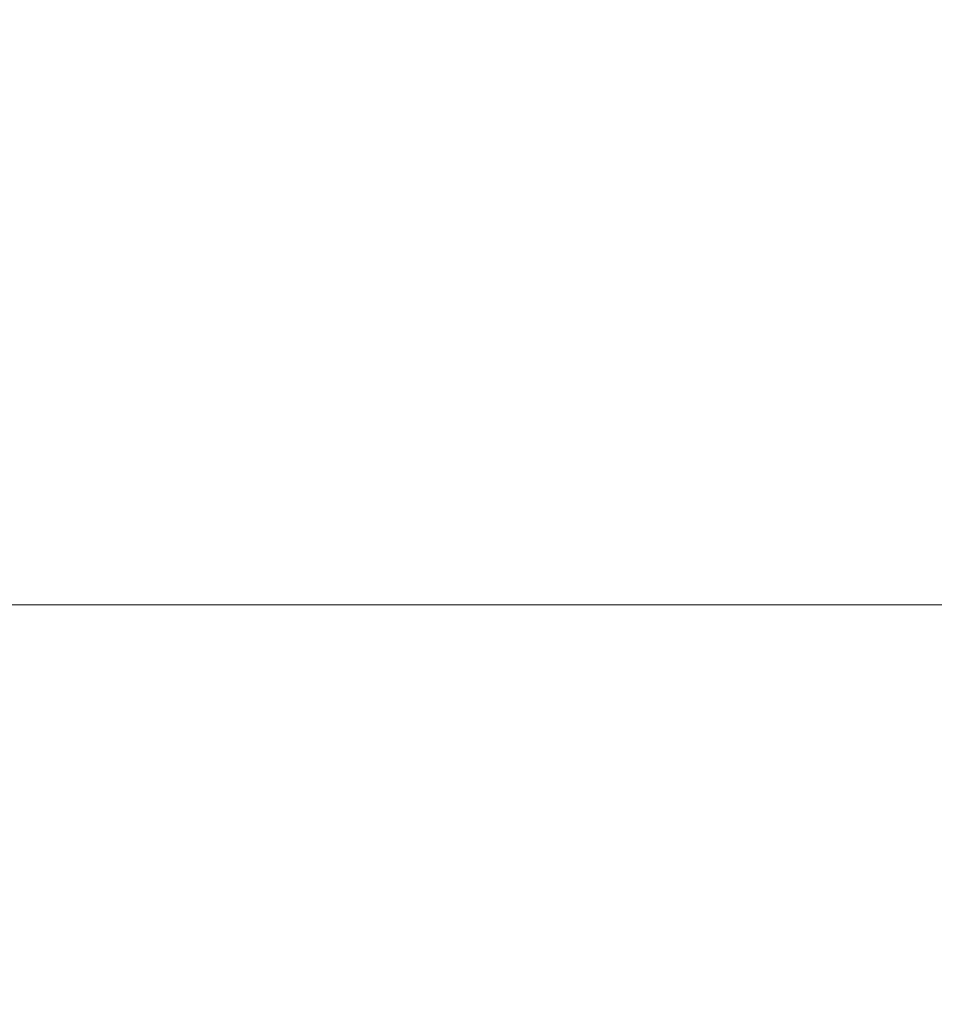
# Model space of a CAD drawing. Header units: centimetres. Extents: x -26.3 to 27.5, y 5.9 to 64.6.
# Tile 172 of 256: x -8.2348 to -8.2006, y 7.5853 to 7.622. Entities that reach past the tile are written whole.
import ezdxf

# ---------------------------------------------------------------- set-up
doc = ezdxf.new("R2010")
doc.units = ezdxf.units.CM
doc.header["$LTSCALE"] = 2.54
doc.layers.add('Lucido design-1', color=7, linetype='Continuous')

# ---------------------------------------------------------------- blocks, each defined once
blk = doc.blocks.new('Gruppo-3-1')
at = {"color": 7, "linetype": 'Continuous', "lineweight": 9}
for points, invisible_edges in [([(-8.202498, 7.625949, -743.861861), (-8.201481, 7.622359, -743.861861), (-8.203446, 7.621847, -743.865425), (-8.204439, 7.625354, -743.865425)], 15), ([(-8.202498, 7.625949, -779.961861), (-8.201481, 7.622359, -779.961861), (-8.203446, 7.621847, -779.965425), (-8.204439, 7.625354, -779.965425)], 15), ([(-25.986537, 7.625376, -743.117382), (-25.986537, 7.621853, -743.116546), (27.113463, 7.621853, -743.116546), (27.113463, 7.625376, -743.117382)], 10), ([(-25.986537, 7.625376, -779.217382), (-25.986537, 7.621853, -779.216546), (27.113463, 7.621853, -779.216546), (27.113463, 7.625376, -779.217382)], 10), ([(-8.230304, 7.625631, -743.892851), (-8.229276, 7.623222, -743.892851), (-8.232334, 7.621993, -743.895328), (-8.233307, 7.624273, -743.895328)], 15), ([(-8.230304, 7.625631, -779.992851), (-8.229276, 7.623222, -779.992851), (-8.232334, 7.621993, -779.995328), (-8.233307, 7.624273, -779.995328)], 15), ([(-8.223529, 7.625531, -743.887573), (-8.222511, 7.622834, -743.887573), (-8.225382, 7.62182, -743.890276), (-8.226354, 7.624396, -743.890276)], 15), ([(-8.223529, 7.625531, -779.987573), (-8.222511, 7.622834, -779.987573), (-8.225382, 7.62182, -779.990276), (-8.226354, 7.624396, -779.990276)], 15), ([(-8.21454, 7.62565, -743.878734), (-8.213525, 7.622572, -743.878734), (-8.216106, 7.621781, -743.881797), (-8.217085, 7.624751, -743.881797)], 15), ([(-8.21454, 7.62565, -779.978734), (-8.213525, 7.622572, -779.978734), (-8.216106, 7.621781, -779.981797), (-8.217085, 7.624751, -779.981797)], 15), ([(-8.204439, 7.625354, -743.865425), (-8.203446, 7.621847, -743.865425), (-8.205548, 7.6213, -743.8689), (-8.206516, 7.624718, -743.8689)], 15), ([(-8.204439, 7.625354, -779.965425), (-8.203446, 7.621847, -779.965425), (-8.205548, 7.6213, -779.9689), (-8.206516, 7.624718, -779.9689)], 15), ([(-8.217085, 7.624751, -743.881797), (-8.216106, 7.621781, -743.881797), (-8.218802, 7.620956, -743.884745), (-8.219744, 7.623812, -743.884745)], 15), ([(-8.217085, 7.624751, -779.981797), (-8.216106, 7.621781, -779.981797), (-8.218802, 7.620956, -779.984745), (-8.219744, 7.623812, -779.984745)], 15), ([(-8.206516, 7.624718, -743.8689), (-8.205548, 7.6213, -743.8689), (-8.207784, 7.620718, -743.87228), (-8.208726, 7.624042, -743.87228)], 15), ([(-8.206516, 7.624718, -779.9689), (-8.205548, 7.6213, -779.9689), (-8.207784, 7.620718, -779.97228), (-8.208726, 7.624042, -779.97228)], 15), ([(-8.233307, 7.624273, -743.895328), (-8.232334, 7.621993, -743.895328), (-8.235435, 7.620747, -743.897632), (-8.236353, 7.622897, -743.897632)], 15), ([(-8.233307, 7.624273, -779.995328), (-8.232334, 7.621993, -779.995328), (-8.235435, 7.620747, -779.997632), (-8.236353, 7.622897, -779.997632)], 15), ([(-8.226354, 7.624396, -743.890276), (-8.225382, 7.62182, -743.890276), (-8.228351, 7.620771, -743.892851), (-8.229276, 7.623222, -743.892851)], 15), ([(-8.226354, 7.624396, -779.990276), (-8.225382, 7.62182, -779.990276), (-8.228351, 7.620771, -779.992851), (-8.229276, 7.623222, -779.992851)], 15), ([(-8.208726, 7.624042, -743.87228), (-8.207784, 7.620718, -743.87228), (-8.21015, 7.620102, -743.87556), (-8.211063, 7.623326, -743.87556)], 15), ([(-8.208726, 7.624042, -779.97228), (-8.207784, 7.620718, -779.97228), (-8.21015, 7.620102, -779.97556), (-8.211063, 7.623326, -779.97556)], 15), ([(-8.219744, 7.623812, -743.884745), (-8.218802, 7.620956, -743.884745), (-8.221608, 7.620096, -743.887573), (-8.222511, 7.622834, -743.887573)], 15), ([(-8.219744, 7.623812, -779.984745), (-8.218802, 7.620956, -779.984745), (-8.221608, 7.620096, -779.987573), (-8.222511, 7.622834, -779.987573)], 15), ([(-8.229276, 7.623222, -743.892851), (-8.228351, 7.620771, -743.892851), (-8.231459, 7.619673, -743.895328), (-8.232334, 7.621993, -743.895328)], 15), ([(-8.229276, 7.623222, -779.992851), (-8.228351, 7.620771, -779.992851), (-8.231459, 7.619673, -779.995328), (-8.232334, 7.621993, -779.995328)], 15), ([(-8.211063, 7.623326, -743.87556), (-8.21015, 7.620102, -743.87556), (-8.212642, 7.619453, -743.878734), (-8.213525, 7.622572, -743.878734)], 15), ([(-8.211063, 7.623326, -779.97556), (-8.21015, 7.620102, -779.97556), (-8.212642, 7.619453, -779.978734), (-8.213525, 7.622572, -779.978734)], 15), ([(-8.222511, 7.622834, -743.887573), (-8.221608, 7.620096, -743.887573), (-8.22452, 7.619205, -743.890276), (-8.225382, 7.62182, -743.890276)], 15), ([(-8.222511, 7.622834, -779.987573), (-8.221608, 7.620096, -779.987573), (-8.22452, 7.619205, -779.990276), (-8.225382, 7.62182, -779.990276)], 15), ([(-8.199658, 7.622834, -743.858213), (-8.198777, 7.619126, -743.858213), (-8.200618, 7.618729, -743.861861), (-8.201481, 7.622359, -743.861861)], 15), ([(-8.199658, 7.622834, -779.958213), (-8.198777, 7.619126, -779.958213), (-8.200618, 7.618729, -779.961861), (-8.201481, 7.622359, -779.961861)], 15), ([(-8.213525, 7.622572, -743.878734), (-8.212642, 7.619453, -743.878734), (-8.215254, 7.618773, -743.881797), (-8.216106, 7.621781, -743.881797)], 15), ([(-8.213525, 7.622572, -779.978734), (-8.212642, 7.619453, -779.978734), (-8.215254, 7.618773, -779.981797), (-8.216106, 7.621781, -779.981797)], 15), ([(-8.201481, 7.622359, -743.861861), (-8.200618, 7.618729, -743.861861), (-8.202602, 7.618301, -743.865425), (-8.203446, 7.621847, -743.865425)], 15), ([(-8.201481, 7.622359, -779.961861), (-8.200618, 7.618729, -779.961861), (-8.202602, 7.618301, -779.965425), (-8.203446, 7.621847, -779.965425)], 15), ([(27.113463, 7.621201, -743.116391), (27.113463, 7.621853, -743.116546), (-25.986537, 7.621853, -743.116546), (-25.986537, 7.621201, -743.116391)], 10), ([(27.113463, 7.621201, -779.216391), (27.113463, 7.621853, -779.216546), (-25.986537, 7.621853, -779.216546), (-25.986537, 7.621201, -779.216391)], 10), ([(-8.232334, 7.621993, -743.895328), (-8.231459, 7.619673, -743.895328), (-8.23461, 7.618559, -743.897632), (-8.235435, 7.620747, -743.897632)], 15), ([(-8.232334, 7.621993, -779.995328), (-8.231459, 7.619673, -779.995328), (-8.23461, 7.618559, -779.997632), (-8.235435, 7.620747, -779.997632)], 15), ([(-8.225382, 7.62182, -743.890276), (-8.22452, 7.619205, -743.890276), (-8.22753, 7.618283, -743.892851), (-8.228351, 7.620771, -743.892851)], 15), ([(-8.225382, 7.62182, -779.990276), (-8.22452, 7.619205, -779.990276), (-8.22753, 7.618283, -779.992851), (-8.228351, 7.620771, -779.992851)], 15), ([(-8.216106, 7.621781, -743.881797), (-8.215254, 7.618773, -743.881797), (-8.217983, 7.618062, -743.884745), (-8.218802, 7.620956, -743.884745)], 15), ([(-8.216106, 7.621781, -779.981797), (-8.215254, 7.618773, -779.981797), (-8.217983, 7.618062, -779.984745), (-8.218802, 7.620956, -779.984745)], 15), ([(-8.203446, 7.621847, -743.865425), (-8.202602, 7.618301, -743.865425), (-8.204726, 7.617844, -743.8689), (-8.205548, 7.6213, -743.8689)], 15), ([(-8.203446, 7.621847, -779.965425), (-8.202602, 7.618301, -779.965425), (-8.204726, 7.617844, -779.9689), (-8.205548, 7.6213, -779.9689)], 15), ([(-8.205548, 7.6213, -743.8689), (-8.204726, 7.617844, -743.8689), (-8.206985, 7.617357, -743.87228), (-8.207784, 7.620718, -743.87228)], 15), ([(-8.205548, 7.6213, -779.9689), (-8.204726, 7.617844, -779.9689), (-8.206985, 7.617357, -779.97228), (-8.207784, 7.620718, -779.97228)], 15), ([(-25.986537, 7.621201, -743.116391), (-25.986537, 7.617575, -743.115694), (27.113463, 7.617575, -743.115694), (27.113463, 7.621201, -743.116391)], 10), ([(-25.986537, 7.621201, -779.216391), (-25.986537, 7.617575, -779.215694), (27.113463, 7.617575, -779.215694), (27.113463, 7.621201, -779.216391)], 10), ([(-8.218802, 7.620956, -743.884745), (-8.217983, 7.618062, -743.884745), (-8.220823, 7.617323, -743.887573), (-8.221608, 7.620096, -743.887573)], 15), ([(-8.218802, 7.620956, -779.984745), (-8.217983, 7.618062, -779.984745), (-8.220823, 7.617323, -779.987573), (-8.221608, 7.620096, -779.987573)], 15), ([(-8.235435, 7.620747, -743.897632), (-8.23461, 7.618559, -743.897632), (-8.237843, 7.617417, -743.899796), (-8.238617, 7.619468, -743.899796)], 15), ([(-8.235435, 7.620747, -779.997632), (-8.23461, 7.618559, -779.997632), (-8.237843, 7.617417, -779.999796), (-8.238617, 7.619468, -779.999796)], 15), ([(-8.228351, 7.620771, -743.892851), (-8.22753, 7.618283, -743.892851), (-8.230682, 7.617317, -743.895328), (-8.231459, 7.619673, -743.895328)], 15), ([(-8.228351, 7.620771, -779.992851), (-8.22753, 7.618283, -779.992851), (-8.230682, 7.617317, -779.995328), (-8.231459, 7.619673, -779.995328)], 15), ([(-8.207784, 7.620718, -743.87228), (-8.206985, 7.617357, -743.87228), (-8.209375, 7.616842, -743.87556), (-8.21015, 7.620102, -743.87556)], 15), ([(-8.207784, 7.620718, -779.97228), (-8.206985, 7.617357, -779.97228), (-8.209375, 7.616842, -779.97556), (-8.21015, 7.620102, -779.97556)], 15), ([(-8.221608, 7.620096, -743.887573), (-8.220823, 7.617323, -743.887573), (-8.223769, 7.616556, -743.890276), (-8.22452, 7.619205, -743.890276)], 15), ([(-8.221608, 7.620096, -779.987573), (-8.220823, 7.617323, -779.987573), (-8.223769, 7.616556, -779.990276), (-8.22452, 7.619205, -779.990276)], 15), ([(-8.21015, 7.620102, -743.87556), (-8.209375, 7.616842, -743.87556), (-8.211892, 7.616299, -743.878734), (-8.212642, 7.619453, -743.878734)], 15), ([(-8.21015, 7.620102, -779.97556), (-8.209375, 7.616842, -779.97556), (-8.211892, 7.616299, -779.978734), (-8.212642, 7.619453, -779.978734)], 15), ([(-8.231459, 7.619673, -743.895328), (-8.230682, 7.617317, -743.895328), (-8.233878, 7.616339, -743.897632), (-8.23461, 7.618559, -743.897632)], 15), ([(-8.231459, 7.619673, -779.995328), (-8.230682, 7.617317, -779.995328), (-8.233878, 7.616339, -779.997632), (-8.23461, 7.618559, -779.997632)], 15), ([(-8.212642, 7.619453, -743.878734), (-8.211892, 7.616299, -743.878734), (-8.214531, 7.615731, -743.881797), (-8.215254, 7.618773, -743.881797)], 15), ([(-8.212642, 7.619453, -779.978734), (-8.211892, 7.616299, -779.978734), (-8.214531, 7.615731, -779.981797), (-8.215254, 7.618773, -779.981797)], 15), ([(-8.22452, 7.619205, -743.890276), (-8.223769, 7.616556, -743.890276), (-8.226817, 7.615762, -743.892851), (-8.22753, 7.618283, -743.892851)], 15), ([(-8.22452, 7.619205, -779.990276), (-8.223769, 7.616556, -779.990276), (-8.226817, 7.615762, -779.992851), (-8.22753, 7.618283, -779.992851)], 15), ([(-8.215254, 7.618773, -743.881797), (-8.214531, 7.615731, -743.881797), (-8.217287, 7.615137, -743.884745), (-8.217983, 7.618062, -743.884745)], 15), ([(-8.215254, 7.618773, -779.981797), (-8.214531, 7.615731, -779.981797), (-8.217287, 7.615137, -779.984745), (-8.217983, 7.618062, -779.984745)], 15), ([(-8.200618, 7.618729, -743.861861), (-8.19991, 7.615066, -743.861861), (-8.20191, 7.614723, -743.865425), (-8.202602, 7.618301, -743.865425)], 15), ([(-8.200618, 7.618729, -779.961861), (-8.19991, 7.615066, -779.961861), (-8.20191, 7.614723, -779.965425), (-8.202602, 7.618301, -779.965425)], 15), ([(-8.23461, 7.618559, -743.897632), (-8.233878, 7.616339, -743.897632), (-8.237157, 7.615335, -743.899796), (-8.237843, 7.617417, -743.899796)], 15), ([(-8.23461, 7.618559, -779.997632), (-8.233878, 7.616339, -779.997632), (-8.237157, 7.615335, -779.999796), (-8.237843, 7.617417, -779.999796)], 15), ([(-8.22753, 7.618283, -743.892851), (-8.226817, 7.615762, -743.892851), (-8.230007, 7.614931, -743.895328), (-8.230682, 7.617317, -743.895328)], 15), ([(-8.22753, 7.618283, -779.992851), (-8.226817, 7.615762, -779.992851), (-8.230007, 7.614931, -779.995328), (-8.230682, 7.617317, -779.995328)], 15), ([(-8.217983, 7.618062, -743.884745), (-8.217287, 7.615137, -743.884745), (-8.220156, 7.614518, -743.887573), (-8.220823, 7.617323, -743.887573)], 15), ([(-8.217983, 7.618062, -779.984745), (-8.217287, 7.615137, -779.984745), (-8.220156, 7.614518, -779.987573), (-8.220823, 7.617323, -779.987573)], 15), ([(-8.202602, 7.618301, -743.865425), (-8.20191, 7.614723, -743.865425), (-8.204051, 7.614356, -743.8689), (-8.204726, 7.617844, -743.8689)], 15), ([(-8.202602, 7.618301, -779.965425), (-8.20191, 7.614723, -779.965425), (-8.204051, 7.614356, -779.9689), (-8.204726, 7.617844, -779.9689)], 15), ([(-8.204726, 7.617844, -743.8689), (-8.204051, 7.614356, -743.8689), (-8.206329, 7.613965, -743.87228), (-8.206985, 7.617357, -743.87228)], 15), ([(-8.204726, 7.617844, -779.9689), (-8.204051, 7.614356, -779.9689), (-8.206329, 7.613965, -779.97228), (-8.206985, 7.617357, -779.97228)], 15), ([(27.113463, 7.61698, -743.11558), (27.113463, 7.617575, -743.115694), (-25.986537, 7.617575, -743.115694), (-25.986537, 7.61698, -743.11558)], 10), ([(27.113463, 7.61698, -779.21558), (27.113463, 7.617575, -779.215694), (-25.986537, 7.617575, -779.215694), (-25.986537, 7.61698, -779.21558)], 10), ([(-8.230682, 7.617317, -743.895328), (-8.230007, 7.614931, -743.895328), (-8.233241, 7.614089, -743.897632), (-8.233878, 7.616339, -743.897632)], 15), ([(-8.230682, 7.617317, -779.995328), (-8.230007, 7.614931, -779.995328), (-8.233241, 7.614089, -779.997632), (-8.233878, 7.616339, -779.997632)], 15), ([(-8.220823, 7.617323, -743.887573), (-8.220156, 7.614518, -743.887573), (-8.223132, 7.613877, -743.890276), (-8.223769, 7.616556, -743.890276)], 15), ([(-8.220823, 7.617323, -779.987573), (-8.220156, 7.614518, -779.987573), (-8.223132, 7.613877, -779.990276), (-8.223769, 7.616556, -779.990276)], 15), ([(-8.206985, 7.617357, -743.87228), (-8.206329, 7.613965, -743.87228), (-8.208739, 7.613552, -743.87556), (-8.209375, 7.616842, -743.87556)], 15), ([(-8.206985, 7.617357, -779.97228), (-8.206329, 7.613965, -779.97228), (-8.208739, 7.613552, -779.97556), (-8.209375, 7.616842, -779.97556)], 15), ([(-25.986537, 7.61698, -743.11558), (-25.986537, 7.613263, -743.11503), (27.113463, 7.613263, -743.11503), (27.113463, 7.61698, -743.11558)], 10), ([(-25.986537, 7.61698, -779.21558), (-25.986537, 7.613263, -779.21503), (27.113463, 7.613263, -779.21503), (27.113463, 7.61698, -779.21558)], 10), ([(-8.223769, 7.616556, -743.890276), (-8.223132, 7.613877, -743.890276), (-8.226211, 7.613213, -743.892851), (-8.226817, 7.615762, -743.892851)], 15), ([(-8.223769, 7.616556, -779.990276), (-8.223132, 7.613877, -779.990276), (-8.226211, 7.613213, -779.992851), (-8.226817, 7.615762, -779.992851)], 15), ([(-8.209375, 7.616842, -743.87556), (-8.208739, 7.613552, -743.87556), (-8.211276, 7.613117, -743.878734), (-8.211892, 7.616299, -743.878734)], 15), ([(-8.209375, 7.616842, -779.97556), (-8.208739, 7.613552, -779.97556), (-8.211276, 7.613117, -779.978734), (-8.211892, 7.616299, -779.978734)], 15), ([(-8.233878, 7.616339, -743.897632), (-8.233241, 7.614089, -743.897632), (-8.236559, 7.613225, -743.899796), (-8.237157, 7.615335, -743.899796)], 15), ([(-8.233878, 7.616339, -779.997632), (-8.233241, 7.614089, -779.997632), (-8.236559, 7.613225, -779.999796), (-8.237157, 7.615335, -779.999796)], 15), ([(-8.211892, 7.616299, -743.878734), (-8.211276, 7.613117, -743.878734), (-8.213937, 7.612661, -743.881797), (-8.214531, 7.615731, -743.881797)], 15), ([(-8.211892, 7.616299, -779.978734), (-8.211276, 7.613117, -779.978734), (-8.213937, 7.612661, -779.981797), (-8.214531, 7.615731, -779.981797)], 15), ([(-8.226817, 7.615762, -743.892851), (-8.226211, 7.613213, -743.892851), (-8.229433, 7.612519, -743.895328), (-8.230007, 7.614931, -743.895328)], 15), ([(-8.226817, 7.615762, -779.992851), (-8.226211, 7.613213, -779.992851), (-8.229433, 7.612519, -779.995328), (-8.230007, 7.614931, -779.995328)], 15), ([(-8.214531, 7.615731, -743.881797), (-8.213937, 7.612661, -743.881797), (-8.216716, 7.612184, -743.884745), (-8.217287, 7.615137, -743.884745)], 15), ([(-8.214531, 7.615731, -779.981797), (-8.213937, 7.612661, -779.981797), (-8.216716, 7.612184, -779.984745), (-8.217287, 7.615137, -779.984745)], 15), ([(-8.217287, 7.615137, -743.884745), (-8.216716, 7.612184, -743.884745), (-8.219609, 7.611688, -743.887573), (-8.220156, 7.614518, -743.887573)], 15), ([(-8.217287, 7.615137, -779.984745), (-8.216716, 7.612184, -779.984745), (-8.219609, 7.611688, -779.987573), (-8.220156, 7.614518, -779.987573)], 15), ([(-8.19991, 7.615066, -743.861861), (-8.199357, 7.611376, -743.861861), (-8.201371, 7.611118, -743.865425), (-8.20191, 7.614723, -743.865425)], 15), ([(-8.19991, 7.615066, -779.961861), (-8.199357, 7.611376, -779.961861), (-8.201371, 7.611118, -779.965425), (-8.20191, 7.614723, -779.965425)], 15), ([(-8.230007, 7.614931, -743.895328), (-8.229433, 7.612519, -743.895328), (-8.2327, 7.611815, -743.897632), (-8.233241, 7.614089, -743.897632)], 15), ([(-8.230007, 7.614931, -779.995328), (-8.229433, 7.612519, -779.995328), (-8.2327, 7.611815, -779.997632), (-8.233241, 7.614089, -779.997632)], 15), ([(-8.20191, 7.614723, -743.865425), (-8.201371, 7.611118, -743.865425), (-8.203525, 7.610842, -743.8689), (-8.204051, 7.614356, -743.8689)], 15), ([(-8.20191, 7.614723, -779.965425), (-8.201371, 7.611118, -779.965425), (-8.203525, 7.610842, -779.9689), (-8.204051, 7.614356, -779.9689)], 15), ([(-8.220156, 7.614518, -743.887573), (-8.219609, 7.611688, -743.887573), (-8.222609, 7.611174, -743.890276), (-8.223132, 7.613877, -743.890276)], 15), ([(-8.220156, 7.614518, -779.987573), (-8.219609, 7.611688, -779.987573), (-8.222609, 7.611174, -779.990276), (-8.223132, 7.613877, -779.990276)], 15), ([(-8.204051, 7.614356, -743.8689), (-8.203525, 7.610842, -743.8689), (-8.205818, 7.610549, -743.87228), (-8.206329, 7.613965, -743.87228)], 15), ([(-8.204051, 7.614356, -779.9689), (-8.203525, 7.610842, -779.9689), (-8.205818, 7.610549, -779.97228), (-8.206329, 7.613965, -779.97228)], 15), ([(-8.233241, 7.614089, -743.897632), (-8.2327, 7.611815, -743.897632), (-8.236052, 7.611092, -743.899796), (-8.236559, 7.613225, -743.899796)], 15), ([(-8.233241, 7.614089, -779.997632), (-8.2327, 7.611815, -779.997632), (-8.236052, 7.611092, -779.999796), (-8.236559, 7.613225, -779.999796)], 15), ([(-8.206329, 7.613965, -743.87228), (-8.205818, 7.610549, -743.87228), (-8.208243, 7.610238, -743.87556), (-8.208739, 7.613552, -743.87556)], 15), ([(-8.206329, 7.613965, -779.97228), (-8.205818, 7.610549, -779.97228), (-8.208243, 7.610238, -779.97556), (-8.208739, 7.613552, -779.97556)], 15), ([(-8.223132, 7.613877, -743.890276), (-8.222609, 7.611174, -743.890276), (-8.225713, 7.610641, -743.892851), (-8.226211, 7.613213, -743.892851)], 15), ([(-8.223132, 7.613877, -779.990276), (-8.222609, 7.611174, -779.990276), (-8.225713, 7.610641, -779.992851), (-8.226211, 7.613213, -779.992851)], 15), ([(27.113463, 7.612721, -743.114949), (27.113463, 7.613263, -743.11503), (-25.986537, 7.613263, -743.11503), (-25.986537, 7.612721, -743.114949)], 10), ([(27.113463, 7.612721, -779.214949), (27.113463, 7.613263, -779.21503), (-25.986537, 7.613263, -779.21503), (-25.986537, 7.612721, -779.214949)], 10), ([(-8.226211, 7.613213, -743.892851), (-8.225713, 7.610641, -743.892851), (-8.228962, 7.610084, -743.895328), (-8.229433, 7.612519, -743.895328)], 15), ([(-8.226211, 7.613213, -779.992851), (-8.225713, 7.610641, -779.992851), (-8.228962, 7.610084, -779.995328), (-8.229433, 7.612519, -779.995328)], 15), ([(-8.208739, 7.613552, -743.87556), (-8.208243, 7.610238, -743.87556), (-8.210796, 7.609911, -743.878734), (-8.211276, 7.613117, -743.878734)], 15), ([(-8.208739, 7.613552, -779.97556), (-8.208243, 7.610238, -779.97556), (-8.210796, 7.609911, -779.978734), (-8.211276, 7.613117, -779.978734)], 15), ([(-8.211276, 7.613117, -743.878734), (-8.210796, 7.609911, -743.878734), (-8.213474, 7.609568, -743.881797), (-8.213937, 7.612661, -743.881797)], 15), ([(-8.211276, 7.613117, -779.978734), (-8.210796, 7.609911, -779.978734), (-8.213474, 7.609568, -779.981797), (-8.213937, 7.612661, -779.981797)], 15), ([(-25.986537, 7.612721, -743.114949), (-25.986537, 7.608927, -743.114554), (27.113463, 7.608927, -743.114554), (27.113463, 7.612721, -743.114949)], 10), ([(-25.986537, 7.612721, -779.214949), (-25.986537, 7.608927, -779.214554), (27.113463, 7.608927, -779.214554), (27.113463, 7.612721, -779.214949)], 10), ([(-8.229433, 7.612519, -743.895328), (-8.228962, 7.610084, -743.895328), (-8.232256, 7.60952, -743.897632), (-8.2327, 7.611815, -743.897632)], 15), ([(-8.229433, 7.612519, -779.995328), (-8.228962, 7.610084, -779.995328), (-8.232256, 7.60952, -779.997632), (-8.2327, 7.611815, -779.997632)], 15), ([(-8.213937, 7.612661, -743.881797), (-8.213474, 7.609568, -743.881797), (-8.216271, 7.60921, -743.884745), (-8.216716, 7.612184, -743.884745)], 15), ([(-8.213937, 7.612661, -779.981797), (-8.213474, 7.609568, -779.981797), (-8.216271, 7.60921, -779.984745), (-8.216716, 7.612184, -779.984745)], 15), ([(-8.216716, 7.612184, -743.884745), (-8.216271, 7.60921, -743.884745), (-8.219182, 7.608837, -743.887573), (-8.219609, 7.611688, -743.887573)], 15), ([(-8.216716, 7.612184, -779.984745), (-8.216271, 7.60921, -779.984745), (-8.219182, 7.608837, -779.987573), (-8.219609, 7.611688, -779.987573)], 15), ([(-8.2327, 7.611815, -743.897632), (-8.232256, 7.60952, -743.897632), (-8.235636, 7.60894, -743.899796), (-8.236052, 7.611092, -743.899796)], 15), ([(-8.2327, 7.611815, -779.997632), (-8.232256, 7.60952, -779.997632), (-8.235636, 7.60894, -779.999796), (-8.236052, 7.611092, -779.999796)], 15), ([(-8.219609, 7.611688, -743.887573), (-8.219182, 7.608837, -743.887573), (-8.222202, 7.60845, -743.890276), (-8.222609, 7.611174, -743.890276)], 15), ([(-8.219609, 7.611688, -779.987573), (-8.219182, 7.608837, -779.987573), (-8.222202, 7.60845, -779.990276), (-8.222609, 7.611174, -779.990276)], 15), ([(-8.199357, 7.611376, -743.861861), (-8.198962, 7.607666, -743.861861), (-8.200985, 7.607494, -743.865425), (-8.201371, 7.611118, -743.865425)], 15), ([(-8.199357, 7.611376, -779.961861), (-8.198962, 7.607666, -779.961861), (-8.200985, 7.607494, -779.965425), (-8.201371, 7.611118, -779.965425)], 15), ([(-8.222609, 7.611174, -743.890276), (-8.222202, 7.60845, -743.890276), (-8.225325, 7.608051, -743.892851), (-8.225713, 7.610641, -743.892851)], 15), ([(-8.222609, 7.611174, -779.990276), (-8.222202, 7.60845, -779.990276), (-8.225325, 7.608051, -779.992851), (-8.225713, 7.610641, -779.992851)], 15), ([(-8.201371, 7.611118, -743.865425), (-8.200985, 7.607494, -743.865425), (-8.203149, 7.607309, -743.8689), (-8.203525, 7.610842, -743.8689)], 15), ([(-8.201371, 7.611118, -779.965425), (-8.200985, 7.607494, -779.965425), (-8.203149, 7.607309, -779.9689), (-8.203525, 7.610842, -779.9689)], 15), ([(-8.225713, 7.610641, -743.892851), (-8.225325, 7.608051, -743.892851), (-8.228595, 7.607632, -743.895328), (-8.228962, 7.610084, -743.895328)], 15), ([(-8.225713, 7.610641, -779.992851), (-8.225325, 7.608051, -779.992851), (-8.228595, 7.607632, -779.995328), (-8.228962, 7.610084, -779.995328)], 15), ([(-8.203525, 7.610842, -743.8689), (-8.203149, 7.607309, -743.8689), (-8.205452, 7.607113, -743.87228), (-8.205818, 7.610549, -743.87228)], 15), ([(-8.203525, 7.610842, -779.9689), (-8.203149, 7.607309, -779.9689), (-8.205452, 7.607113, -779.97228), (-8.205818, 7.610549, -779.97228)], 15), ([(-8.205818, 7.610549, -743.87228), (-8.205452, 7.607113, -743.87228), (-8.207888, 7.606906, -743.87556), (-8.208243, 7.610238, -743.87556)], 15), ([(-8.205818, 7.610549, -779.97228), (-8.205452, 7.607113, -779.97228), (-8.207888, 7.606906, -779.97556), (-8.208243, 7.610238, -779.97556)], 15), ([(-8.228962, 7.610084, -743.895328), (-8.228595, 7.607632, -743.895328), (-8.23191, 7.607207, -743.897632), (-8.232256, 7.60952, -743.897632)], 15), ([(-8.228962, 7.610084, -779.995328), (-8.228595, 7.607632, -779.995328), (-8.23191, 7.607207, -779.997632), (-8.232256, 7.60952, -779.997632)], 15), ([(-8.210796, 7.609911, -743.878734), (-8.210453, 7.606688, -743.878734), (-8.213143, 7.606459, -743.881797), (-8.213474, 7.609568, -743.881797)], 15), ([(-8.210796, 7.609911, -779.978734), (-8.210453, 7.606688, -779.978734), (-8.213143, 7.606459, -779.981797), (-8.213474, 7.609568, -779.981797)], 15), ([(-8.208243, 7.610238, -743.87556), (-8.207888, 7.606906, -743.87556), (-8.210453, 7.606688, -743.878734), (-8.210796, 7.609911, -743.878734)], 15), ([(-8.208243, 7.610238, -779.97556), (-8.207888, 7.606906, -779.97556), (-8.210453, 7.606688, -779.978734), (-8.210796, 7.609911, -779.978734)], 15), ([(-8.213474, 7.609568, -743.881797), (-8.213143, 7.606459, -743.881797), (-8.215952, 7.60622, -743.884745), (-8.216271, 7.60921, -743.884745)], 15), ([(-8.213474, 7.609568, -779.981797), (-8.213143, 7.606459, -779.981797), (-8.215952, 7.60622, -779.984745), (-8.216271, 7.60921, -779.984745)], 15), ([(-8.232256, 7.60952, -743.897632), (-8.23191, 7.607207, -743.897632), (-8.235311, 7.606772, -743.899796), (-8.235636, 7.60894, -743.899796)], 15), ([(-8.232256, 7.60952, -779.997632), (-8.23191, 7.607207, -779.997632), (-8.235311, 7.606772, -779.999796), (-8.235636, 7.60894, -779.999796)], 15), ([(-8.216271, 7.60921, -743.884745), (-8.215952, 7.60622, -743.884745), (-8.218877, 7.605971, -743.887573), (-8.219182, 7.608837, -743.887573)], 15), ([(-8.216271, 7.60921, -779.984745), (-8.215952, 7.60622, -779.984745), (-8.218877, 7.605971, -779.987573), (-8.219182, 7.608837, -779.987573)], 15), ([(27.113463, 7.608431, -743.114502), (27.113463, 7.608927, -743.114554), (-25.986537, 7.608927, -743.114554), (-25.986537, 7.608431, -743.114502)], 10), ([(27.113463, 7.608431, -779.214502), (27.113463, 7.608927, -779.214554), (-25.986537, 7.608927, -779.214554), (-25.986537, 7.608431, -779.214502)], 10), ([(-8.219182, 7.608837, -743.887573), (-8.218877, 7.605971, -743.887573), (-8.22191, 7.605713, -743.890276), (-8.222202, 7.60845, -743.890276)], 15), ([(-8.219182, 7.608837, -779.987573), (-8.218877, 7.605971, -779.987573), (-8.22191, 7.605713, -779.990276), (-8.222202, 7.60845, -779.990276)], 15), ([(-8.222202, 7.60845, -743.890276), (-8.22191, 7.605713, -743.890276), (-8.225048, 7.605446, -743.892851), (-8.225325, 7.608051, -743.892851)], 15), ([(-8.222202, 7.60845, -779.990276), (-8.22191, 7.605713, -779.990276), (-8.225048, 7.605446, -779.992851), (-8.225325, 7.608051, -779.992851)], 15), ([(-25.986537, 7.608431, -743.114502), (-25.986537, 7.604573, -743.114268), (27.113463, 7.604573, -743.114268), (27.113463, 7.608431, -743.114502)], 10), ([(-25.986537, 7.608431, -779.214502), (-25.986537, 7.604573, -779.214268), (27.113463, 7.604573, -779.214268), (27.113463, 7.608431, -779.214502)], 10), ([(-8.225325, 7.608051, -743.892851), (-8.225048, 7.605446, -743.892851), (-8.228332, 7.605166, -743.895328), (-8.228595, 7.607632, -743.895328)], 15), ([(-8.225325, 7.608051, -779.992851), (-8.225048, 7.605446, -779.992851), (-8.228332, 7.605166, -779.995328), (-8.228595, 7.607632, -779.995328)], 15), ([(-8.228595, 7.607632, -743.895328), (-8.228332, 7.605166, -743.895328), (-8.231662, 7.604883, -743.897632), (-8.23191, 7.607207, -743.897632)], 15), ([(-8.228595, 7.607632, -779.995328), (-8.228332, 7.605166, -779.995328), (-8.231662, 7.604883, -779.997632), (-8.23191, 7.607207, -779.997632)], 15), ([(-8.200985, 7.607494, -743.865425), (-8.200753, 7.603856, -743.865425), (-8.202923, 7.603764, -743.8689), (-8.203149, 7.607309, -743.8689)], 15), ([(-8.200985, 7.607494, -779.965425), (-8.200753, 7.603856, -779.965425), (-8.202923, 7.603764, -779.9689), (-8.203149, 7.607309, -779.9689)], 15), ([(-8.198962, 7.607666, -743.861861), (-8.198724, 7.603942, -743.861861), (-8.200753, 7.603856, -743.865425), (-8.200985, 7.607494, -743.865425)], 15), ([(-8.198962, 7.607666, -779.961861), (-8.198724, 7.603942, -779.961861), (-8.200753, 7.603856, -779.965425), (-8.200985, 7.607494, -779.965425)], 15), ([(-8.23191, 7.607207, -743.897632), (-8.231662, 7.604883, -743.897632), (-8.235079, 7.604592, -743.899796), (-8.235311, 7.606772, -743.899796)], 15), ([(-8.23191, 7.607207, -779.997632), (-8.231662, 7.604883, -779.997632), (-8.235079, 7.604592, -779.999796), (-8.235311, 7.606772, -779.999796)], 15), ([(-8.205452, 7.607113, -743.87228), (-8.205232, 7.603666, -743.87228), (-8.207674, 7.603562, -743.87556), (-8.207888, 7.606906, -743.87556)], 15), ([(-8.205452, 7.607113, -779.97228), (-8.205232, 7.603666, -779.97228), (-8.207674, 7.603562, -779.97556), (-8.207888, 7.606906, -779.97556)], 15), ([(-8.203149, 7.607309, -743.8689), (-8.202923, 7.603764, -743.8689), (-8.205232, 7.603666, -743.87228), (-8.205452, 7.607113, -743.87228)], 15), ([(-8.203149, 7.607309, -779.9689), (-8.202923, 7.603764, -779.9689), (-8.205232, 7.603666, -779.97228), (-8.205452, 7.607113, -779.97228)], 15), ([(-8.210453, 7.606688, -743.878734), (-8.210247, 7.603453, -743.878734), (-8.212944, 7.603338, -743.881797), (-8.213143, 7.606459, -743.881797)], 15), ([(-8.210453, 7.606688, -779.978734), (-8.210247, 7.603453, -779.978734), (-8.212944, 7.603338, -779.981797), (-8.213143, 7.606459, -779.981797)], 15), ([(-8.207888, 7.606906, -743.87556), (-8.207674, 7.603562, -743.87556), (-8.210247, 7.603453, -743.878734), (-8.210453, 7.606688, -743.878734)], 15), ([(-8.207888, 7.606906, -779.97556), (-8.207674, 7.603562, -779.97556), (-8.210247, 7.603453, -779.978734), (-8.210453, 7.606688, -779.978734)], 15), ([(-8.213143, 7.606459, -743.881797), (-8.212944, 7.603338, -743.881797), (-8.215761, 7.603219, -743.884745), (-8.215952, 7.60622, -743.884745)], 15), ([(-8.213143, 7.606459, -779.981797), (-8.212944, 7.603338, -779.981797), (-8.215761, 7.603219, -779.984745), (-8.215952, 7.60622, -779.984745)], 15), ([(-8.218877, 7.605971, -743.887573), (-8.218693, 7.603094, -743.887573), (-8.221735, 7.602965, -743.890276), (-8.22191, 7.605713, -743.890276)], 15), ([(-8.218877, 7.605971, -779.987573), (-8.218693, 7.603094, -779.987573), (-8.221735, 7.602965, -779.990276), (-8.22191, 7.605713, -779.990276)], 15), ([(-8.215952, 7.60622, -743.884745), (-8.215761, 7.603219, -743.884745), (-8.218693, 7.603094, -743.887573), (-8.218877, 7.605971, -743.887573)], 15), ([(-8.215952, 7.60622, -779.984745), (-8.215761, 7.603219, -779.984745), (-8.218693, 7.603094, -779.987573), (-8.218877, 7.605971, -779.987573)], 15), ([(-8.22191, 7.605713, -743.890276), (-8.221735, 7.602965, -743.890276), (-8.224881, 7.602831, -743.892851), (-8.225048, 7.605446, -743.892851)], 15), ([(-8.22191, 7.605713, -779.990276), (-8.221735, 7.602965, -779.990276), (-8.224881, 7.602831, -779.992851), (-8.225048, 7.605446, -779.992851)], 15), ([(-8.228332, 7.605166, -743.895328), (-8.228174, 7.602691, -743.895328), (-8.231513, 7.602549, -743.897632), (-8.231662, 7.604883, -743.897632)], 15), ([(-8.228332, 7.605166, -779.995328), (-8.228174, 7.602691, -779.995328), (-8.231513, 7.602549, -779.997632), (-8.231662, 7.604883, -779.997632)], 15), ([(-8.225048, 7.605446, -743.892851), (-8.224881, 7.602831, -743.892851), (-8.228174, 7.602691, -743.895328), (-8.228332, 7.605166, -743.895328)], 15), ([(-8.225048, 7.605446, -779.992851), (-8.224881, 7.602831, -779.992851), (-8.228174, 7.602691, -779.995328), (-8.228332, 7.605166, -779.995328)], 15), ([(-8.231662, 7.604883, -743.897632), (-8.231513, 7.602549, -743.897632), (-8.234939, 7.602404, -743.899796), (-8.235079, 7.604592, -743.899796)], 15), ([(-8.231662, 7.604883, -779.997632), (-8.231513, 7.602549, -779.997632), (-8.234939, 7.602404, -779.999796), (-8.235079, 7.604592, -779.999796)], 15), ([(27.113463, 7.604128, -743.114241), (27.113463, 7.604573, -743.114268), (-25.986537, 7.604573, -743.114268), (-25.986537, 7.604128, -743.114241)], 10), ([(27.113463, 7.604128, -779.214241), (27.113463, 7.604573, -779.214268), (-25.986537, 7.604573, -779.214268), (-25.986537, 7.604128, -779.214241)], 10), ([(-25.986537, 7.604128, -743.114241), (-25.986537, 7.600212, -743.114164), (27.113463, 7.600212, -743.114164), (27.113463, 7.604128, -743.114241)], 8), ([(-25.986537, 7.604128, -779.214241), (-25.986537, 7.600212, -779.214164), (27.113463, 7.600212, -779.214164), (27.113463, 7.604128, -779.214241)], 8), ([(-8.205232, 7.603666, -743.87228), (-8.205158, 7.600212, -743.87228), (-8.207603, 7.600212, -743.87556), (-8.207674, 7.603562, -743.87556)], 13), ([(-8.205232, 7.603666, -779.97228), (-8.205158, 7.600212, -779.97228), (-8.207603, 7.600212, -779.97556), (-8.207674, 7.603562, -779.97556)], 13), ([(-8.202923, 7.603764, -743.8689), (-8.202848, 7.600212, -743.8689), (-8.205158, 7.600212, -743.87228), (-8.205232, 7.603666, -743.87228)], 13), ([(-8.202923, 7.603764, -779.9689), (-8.202848, 7.600212, -779.9689), (-8.205158, 7.600212, -779.97228), (-8.205232, 7.603666, -779.97228)], 13), ([(-8.200753, 7.603856, -743.865425), (-8.200675, 7.600212, -743.865425), (-8.202848, 7.600212, -743.8689), (-8.202923, 7.603764, -743.8689)], 13), ([(-8.200753, 7.603856, -779.965425), (-8.200675, 7.600212, -779.965425), (-8.202848, 7.600212, -779.9689), (-8.202923, 7.603764, -779.9689)], 13), ([(-8.198724, 7.603942, -743.861861), (-8.198645, 7.600212, -743.861861), (-8.200675, 7.600212, -743.865425), (-8.200753, 7.603856, -743.865425)], 13), ([(-8.198724, 7.603942, -779.961861), (-8.198645, 7.600212, -779.961861), (-8.200675, 7.600212, -779.965425), (-8.200753, 7.603856, -779.965425)], 13), ([(-8.212944, 7.603338, -743.881797), (-8.212878, 7.600212, -743.881797), (-8.215697, 7.600212, -743.884745), (-8.215761, 7.603219, -743.884745)], 13), ([(-8.212944, 7.603338, -779.981797), (-8.212878, 7.600212, -779.981797), (-8.215697, 7.600212, -779.984745), (-8.215761, 7.603219, -779.984745)], 13), ([(-8.210247, 7.603453, -743.878734), (-8.210178, 7.600212, -743.878734), (-8.212878, 7.600212, -743.881797), (-8.212944, 7.603338, -743.881797)], 13), ([(-8.210247, 7.603453, -779.978734), (-8.210178, 7.600212, -779.978734), (-8.212878, 7.600212, -779.981797), (-8.212944, 7.603338, -779.981797)], 13), ([(-8.207674, 7.603562, -743.87556), (-8.207603, 7.600212, -743.87556), (-8.210178, 7.600212, -743.878734), (-8.210247, 7.603453, -743.878734)], 13), ([(-8.207674, 7.603562, -779.97556), (-8.207603, 7.600212, -779.97556), (-8.210178, 7.600212, -779.978734), (-8.210247, 7.603453, -779.978734)], 13), ([(-8.221735, 7.602965, -743.890276), (-8.221677, 7.600212, -743.890276), (-8.224825, 7.600212, -743.892851), (-8.224881, 7.602831, -743.892851)], 13), ([(-8.221735, 7.602965, -779.990276), (-8.221677, 7.600212, -779.990276), (-8.224825, 7.600212, -779.992851), (-8.224881, 7.602831, -779.992851)], 13), ([(-8.218693, 7.603094, -743.887573), (-8.218632, 7.600212, -743.887573), (-8.221677, 7.600212, -743.890276), (-8.221735, 7.602965, -743.890276)], 13), ([(-8.218693, 7.603094, -779.987573), (-8.218632, 7.600212, -779.987573), (-8.221677, 7.600212, -779.990276), (-8.221735, 7.602965, -779.990276)], 13), ([(-8.215761, 7.603219, -743.884745), (-8.215697, 7.600212, -743.884745), (-8.218632, 7.600212, -743.887573), (-8.218693, 7.603094, -743.887573)], 13), ([(-8.215761, 7.603219, -779.984745), (-8.215697, 7.600212, -779.984745), (-8.218632, 7.600212, -779.987573), (-8.218693, 7.603094, -779.987573)], 13), ([(-8.228174, 7.602691, -743.895328), (-8.228122, 7.600212, -743.895328), (-8.231464, 7.600212, -743.897632), (-8.231513, 7.602549, -743.897632)], 13), ([(-8.228174, 7.602691, -779.995328), (-8.228122, 7.600212, -779.995328), (-8.231464, 7.600212, -779.997632), (-8.231513, 7.602549, -779.997632)], 13), ([(-8.224881, 7.602831, -743.892851), (-8.224825, 7.600212, -743.892851), (-8.228122, 7.600212, -743.895328), (-8.228174, 7.602691, -743.895328)], 13), ([(-8.224881, 7.602831, -779.992851), (-8.224825, 7.600212, -779.992851), (-8.228122, 7.600212, -779.995328), (-8.228174, 7.602691, -779.995328)], 13), ([(-8.231513, 7.602549, -743.897632), (-8.231464, 7.600212, -743.897632), (-8.234893, 7.600212, -743.899796), (-8.234939, 7.602404, -743.899796)], 13), ([(-8.231513, 7.602549, -779.997632), (-8.231464, 7.600212, -779.997632), (-8.234893, 7.600212, -779.999796), (-8.234939, 7.602404, -779.999796)], 13), ([(-8.231801, 6.400212, -743.897854), (-8.234897, 6.400212, -743.899789), (-8.234893, 7.600212, -743.899796)], 10), ([(-8.231801, 6.400212, -779.997854), (-8.234897, 6.400212, -779.999789), (-8.234893, 7.600212, -779.999796)], 10), ([(-8.231801, 6.400212, -743.897854), (-8.234893, 7.600212, -743.899796), (-8.231464, 7.600212, -743.897632)], 9), ([(-8.231801, 6.400212, -779.997854), (-8.234893, 7.600212, -779.999796), (-8.231464, 7.600212, -779.997632)], 9), ([(-8.231464, 7.600212, -743.897632), (-8.231468, 6.400212, -743.897626), (-8.231801, 6.400212, -743.897854)], 9), ([(-8.231464, 7.600212, -779.997632), (-8.231468, 6.400212, -779.997626), (-8.231801, 6.400212, -779.997854)], 9), ([(-8.228421, 6.400212, -743.895543), (-8.231468, 6.400212, -743.897626), (-8.231464, 7.600212, -743.897632)], 10), ([(-8.228421, 6.400212, -779.995543), (-8.231468, 6.400212, -779.997626), (-8.231464, 7.600212, -779.997632)], 10), ([(-8.228421, 6.400212, -743.895543), (-8.231464, 7.600212, -743.897632), (-8.228122, 7.600212, -743.895328)], 9), ([(-8.228421, 6.400212, -779.995543), (-8.231464, 7.600212, -779.997632), (-8.228122, 7.600212, -779.995328)], 9), ([(-8.228122, 7.600212, -743.895328), (-8.228126, 6.400212, -743.895323), (-8.228421, 6.400212, -743.895543)], 9), ([(-8.228122, 7.600212, -779.995328), (-8.228126, 6.400212, -779.995323), (-8.228421, 6.400212, -779.995543)], 9), ([(-8.225142, 6.400212, -743.893098), (-8.228126, 6.400212, -743.895323), (-8.228122, 7.600212, -743.895328), (-8.224825, 7.600212, -743.892851)], 10), ([(-8.225142, 6.400212, -779.993098), (-8.228126, 6.400212, -779.995323), (-8.228122, 7.600212, -779.995328), (-8.224825, 7.600212, -779.992851)], 10), ([(-8.224825, 7.600212, -743.892851), (-8.22483, 6.400212, -743.892845), (-8.225142, 6.400212, -743.893098)], 9), ([(-8.224825, 7.600212, -779.992851), (-8.22483, 6.400212, -779.992845), (-8.225142, 6.400212, -779.993098)], 9), ([(-8.221968, 6.400212, -743.890523), (-8.22483, 6.400212, -743.892845), (-8.224825, 7.600212, -743.892851)], 10), ([(-8.221968, 6.400212, -779.990523), (-8.22483, 6.400212, -779.992845), (-8.224825, 7.600212, -779.992851)], 10), ([(-8.221968, 6.400212, -743.890523), (-8.224825, 7.600212, -743.892851), (-8.221677, 7.600212, -743.890276)], 9), ([(-8.221968, 6.400212, -779.990523), (-8.224825, 7.600212, -779.992851), (-8.221677, 7.600212, -779.990276)], 9), ([(-8.221677, 7.600212, -743.890276), (-8.221681, 6.400212, -743.890271), (-8.221968, 6.400212, -743.890523)], 9), ([(-8.221677, 7.600212, -779.990276), (-8.221681, 6.400212, -779.990271), (-8.221968, 6.400212, -779.990523)], 9), ([(-8.218904, 6.400212, -743.887824), (-8.221681, 6.400212, -743.890271), (-8.221677, 7.600212, -743.890276)], 10), ([(-8.218904, 6.400212, -779.987824), (-8.221681, 6.400212, -779.990271), (-8.221677, 7.600212, -779.990276)], 10), ([(-8.218904, 6.400212, -743.887824), (-8.221677, 7.600212, -743.890276), (-8.218632, 7.600212, -743.887573)], 9), ([(-8.218904, 6.400212, -779.987824), (-8.221677, 7.600212, -779.990276), (-8.218632, 7.600212, -779.987573)], 9), ([(-8.218632, 7.600212, -743.887573), (-8.218637, 6.400212, -743.887568), (-8.218904, 6.400212, -743.887824)], 9), ([(-8.218632, 7.600212, -779.987573), (-8.218637, 6.400212, -779.987568), (-8.218904, 6.400212, -779.987824)], 9), ([(-8.215956, 6.400212, -743.885004), (-8.218637, 6.400212, -743.887568), (-8.218632, 7.600212, -743.887573)], 10), ([(-8.215956, 6.400212, -779.985004), (-8.218637, 6.400212, -779.987568), (-8.218632, 7.600212, -779.987573)], 10), ([(-8.215956, 6.400212, -743.885004), (-8.218632, 7.600212, -743.887573), (-8.215697, 7.600212, -743.884745)], 9), ([(-8.215956, 6.400212, -779.985004), (-8.218632, 7.600212, -779.987573), (-8.215697, 7.600212, -779.984745)], 9), ([(-8.215697, 7.600212, -743.884745), (-8.215702, 6.400212, -743.88474), (-8.215956, 6.400212, -743.885004)], 9), ([(-8.215697, 7.600212, -779.984745), (-8.215702, 6.400212, -779.98474), (-8.215956, 6.400212, -779.985004)], 9), ([(-8.213129, 6.400212, -743.882069), (-8.215702, 6.400212, -743.88474), (-8.215697, 7.600212, -743.884745), (-8.212878, 7.600212, -743.881797)], 10), ([(-8.213129, 6.400212, -779.982069), (-8.215702, 6.400212, -779.98474), (-8.215697, 7.600212, -779.984745), (-8.212878, 7.600212, -779.981797)], 10), ([(-8.212878, 7.600212, -743.881797), (-8.212883, 6.400212, -743.881792), (-8.213129, 6.400212, -743.882069)], 9), ([(-8.212878, 7.600212, -779.981797), (-8.212883, 6.400212, -779.981792), (-8.213129, 6.400212, -779.982069)], 9), ([(-8.210425, 6.400212, -743.879025), (-8.212883, 6.400212, -743.881792), (-8.212878, 7.600212, -743.881797), (-8.210178, 7.600212, -743.878734)], 10), ([(-8.210425, 6.400212, -779.979025), (-8.212883, 6.400212, -779.981792), (-8.212878, 7.600212, -779.981797), (-8.210178, 7.600212, -779.978734)], 10), ([(-8.210178, 7.600212, -743.878734), (-8.210183, 6.400212, -743.878729), (-8.210425, 6.400212, -743.879025)], 9), ([(-8.210178, 7.600212, -779.978734), (-8.210183, 6.400212, -779.978729), (-8.210425, 6.400212, -779.979025)], 9), ([(-8.20785, 6.400212, -743.875876), (-8.210183, 6.400212, -743.878729), (-8.210178, 7.600212, -743.878734), (-8.207603, 7.600212, -743.87556)], 10), ([(-8.20785, 6.400212, -779.975876), (-8.210183, 6.400212, -779.978729), (-8.210178, 7.600212, -779.978734), (-8.207603, 7.600212, -779.97556)], 10), ([(-8.207603, 7.600212, -743.87556), (-8.207609, 6.400212, -743.875555), (-8.20785, 6.400212, -743.875876)], 9), ([(-8.207603, 7.600212, -779.97556), (-8.207609, 6.400212, -779.975555), (-8.20785, 6.400212, -779.975876)], 9), ([(-8.205373, 6.400212, -743.87258), (-8.207609, 6.400212, -743.875555), (-8.207603, 7.600212, -743.87556)], 10), ([(-8.205373, 6.400212, -779.97258), (-8.207609, 6.400212, -779.975555), (-8.207603, 7.600212, -779.97556)], 10), ([(-8.205373, 6.400212, -743.87258), (-8.207603, 7.600212, -743.87556), (-8.205158, 7.600212, -743.87228)], 9), ([(-8.205373, 6.400212, -779.97258), (-8.207603, 7.600212, -779.97556), (-8.205158, 7.600212, -779.97228)], 9), ([(-8.205158, 7.600212, -743.87228), (-8.205164, 6.400212, -743.872276), (-8.205373, 6.400212, -743.87258)], 9), ([(-8.205158, 7.600212, -779.97228), (-8.205164, 6.400212, -779.972276), (-8.205373, 6.400212, -779.97258)], 9), ([(-8.20307, 6.400212, -743.869238), (-8.205164, 6.400212, -743.872276), (-8.205158, 7.600212, -743.87228), (-8.202848, 7.600212, -743.8689)], 10), ([(-8.20307, 6.400212, -779.969238), (-8.205164, 6.400212, -779.972276), (-8.205158, 7.600212, -779.97228), (-8.202848, 7.600212, -779.9689)], 10), ([(-8.202848, 7.600212, -743.8689), (-8.202854, 6.400212, -743.868896), (-8.20307, 6.400212, -743.869238)], 9), ([(-8.202848, 7.600212, -779.9689), (-8.202854, 6.400212, -779.968896), (-8.20307, 6.400212, -779.969238)], 9), ([(-8.200905, 6.400212, -743.865808), (-8.202854, 6.400212, -743.868896), (-8.202848, 7.600212, -743.8689), (-8.200675, 7.600212, -743.865425)], 10), ([(-8.200905, 6.400212, -779.965808), (-8.202854, 6.400212, -779.968896), (-8.202848, 7.600212, -779.9689), (-8.200675, 7.600212, -779.965425)], 10), ([(-8.200675, 7.600212, -743.865425), (-8.200682, 6.400212, -743.865421), (-8.200905, 6.400212, -743.865808)], 9), ([(-8.200675, 7.600212, -779.965425), (-8.200682, 6.400212, -779.965421), (-8.200905, 6.400212, -779.965808)], 9), ([(-8.198884, 6.400212, -743.862298), (-8.200682, 6.400212, -743.865421), (-8.200675, 7.600212, -743.865425), (-8.198645, 7.600212, -743.861861)], 10), ([(-8.198884, 6.400212, -779.962298), (-8.200682, 6.400212, -779.965421), (-8.200675, 7.600212, -779.965425), (-8.198645, 7.600212, -779.961861)], 10)]:
    blk.add_3dface(points, dxfattribs=dict(at, invisible_edges=invisible_edges))
for points in [[(-25.986537, 7.600212, -743.114164), (-25.986537, 6.000212, -743.114164), (27.113463, 6.000212, -743.114164), (27.113463, 7.600212, -743.114164)], [(-25.986537, 7.600212, -779.214164), (-25.986537, 6.000212, -779.214164), (27.113463, 6.000212, -779.214164), (27.113463, 7.600212, -779.214164)]]:
    blk.add_3dface(points, dxfattribs=at)
blk = doc.blocks.new('Gruppo-4-1')
at = {"color": 7}
blk.add_blockref('Gruppo-3-1', (0, 0), dxfattribs=at)

msp = doc.modelspace()

# ---------------------------------------------------------------- block references
at = {"layer": 'Lucido design-1', "color": 7}
msp.add_blockref('Gruppo-4-1', (0, 0), dxfattribs=at)

doc.saveas('drawing.dxf')
